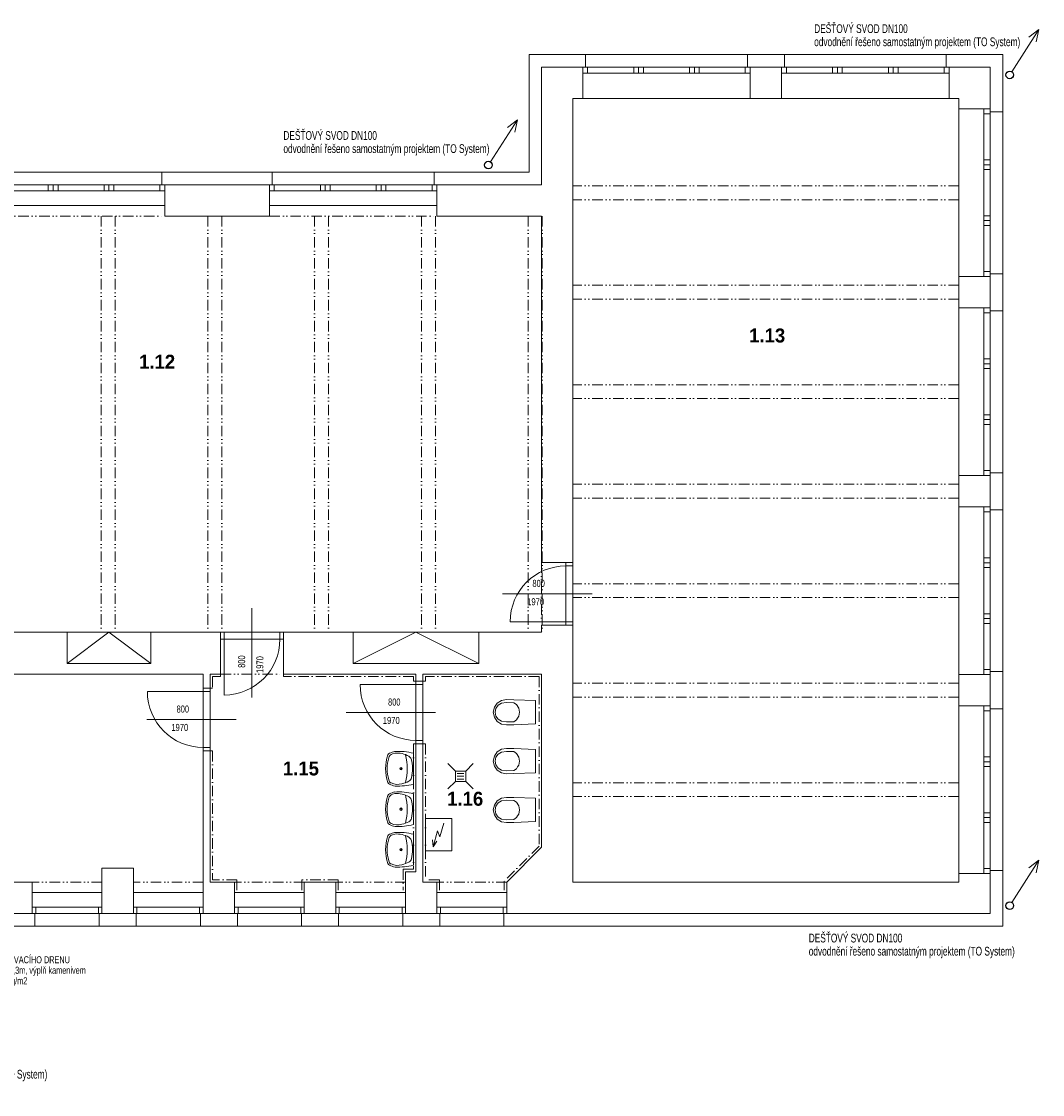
# Model space of a CAD drawing. Header units: millimetres. Extents: x -18273 to 24357, y -63097 to -43615.
# Tile 10 of 10: x 9723 to 24357, y -60189 to -44819. Entities that reach past the tile are written whole.
import ezdxf

# ---------------------------------------------------------------- set-up
doc = ezdxf.new("R2010")
doc.units = ezdxf.units.MM
doc.linetypes.add('Cerchovana_1', pattern=[250, 150, -50, 0, -50])
doc.linetypes.add('JIS_09_15', pattern=[300, 150, -50, 0, -50, 0, -50])
for name, color, linetype, lineweight in [('XR$1$1.PP - SLEPY_1', 7, 'Continuous', 25), ('XR$2$KANALIZACE_1', 7, 'Continuous', 25), ('XR$3$1.NP - SLEPY_1', 7, 'Continuous', 25)]:
    doc.layers.add(name, color=color, linetype=linetype, lineweight=lineweight)
doc.styles.add('ARIAL', font='ARIAL.TTF')
doc.styles.add('Arial Black', font='Arial Black')
doc.styles.add('ARIALNARROW', font='ARIALN.TTF')

# ---------------------------------------------------------------- blocks, each defined once
blk = doc.blocks.new('KOMPLEXNÍ OBJEKT_41')
at = {"layer": 'XR$3$1.NP - SLEPY_1', "color": 138, "linetype": 'Continuous', "lineweight": 13}
for p, q in [((11737, -47157), (11737, -46977)), ((11777, -47157), (11737, -47157))]:
    blk.add_line(p, q, dxfattribs=at)
blk = doc.blocks.new('KOMPLEXNÍ OBJEKT_43')
at = {"layer": 'XR$3$1.NP - SLEPY_1', "color": 138, "linetype": 'Continuous', "lineweight": 13}
for p, q in [((13317, -47157), (13317, -46977)), ((13277, -47157), (13317, -47157))]:
    blk.add_line(p, q, dxfattribs=at)
blk = doc.blocks.new('KOMPLEXNÍ OBJEKT_44')
at = {"layer": 'XR$3$1.NP - SLEPY_1', "color": 138, "linetype": 'Continuous', "lineweight": 13}
for p, q in [((15637, -47157), (15637, -46977)), ((15677, -47157), (15637, -47157))]:
    blk.add_line(p, q, dxfattribs=at)
blk = doc.blocks.new('KOMPLEXNÍ OBJEKT_45')
at = {"layer": 'XR$3$1.NP - SLEPY_1', "color": 138, "linetype": 'Continuous', "lineweight": 13}
for p, q in [((17807, -45472), (17807, -45292)), ((17767, -45472), (17807, -45472))]:
    blk.add_line(p, q, dxfattribs=at)
blk = doc.blocks.new('KOMPLEXNÍ OBJEKT_46')
at = {"layer": 'XR$3$1.NP - SLEPY_1', "color": 138, "linetype": 'Continuous', "lineweight": 13}
for p, q in [((20127, -45472), (20127, -45292)), ((20167, -45472), (20127, -45472))]:
    blk.add_line(p, q, dxfattribs=at)
blk = doc.blocks.new('KOMPLEXNÍ OBJEKT_47')
at = {"layer": 'XR$3$1.NP - SLEPY_1', "color": 138, "linetype": 'Continuous', "lineweight": 13}
for p, q in [((20657, -45472), (20657, -45292)), ((20617, -45472), (20657, -45472))]:
    blk.add_line(p, q, dxfattribs=at)
blk = doc.blocks.new('KOMPLEXNÍ OBJEKT_48')
at = {"layer": 'XR$3$1.NP - SLEPY_1', "color": 138, "linetype": 'Continuous', "lineweight": 13}
for p, q in [((22977, -45472), (22977, -45292)), ((23017, -45472), (22977, -45472))]:
    blk.add_line(p, q, dxfattribs=at)
blk = doc.blocks.new('KOMPLEXNÍ OBJEKT_49')
at = {"layer": 'XR$3$1.NP - SLEPY_1', "color": 138, "linetype": 'Continuous', "lineweight": 13}
for p, q in [((23607, -46072), (23607, -46112)), ((23607, -46112), (23787, -46112))]:
    blk.add_line(p, q, dxfattribs=at)
blk = doc.blocks.new('KOMPLEXNÍ OBJEKT_50')
at = {"layer": 'XR$3$1.NP - SLEPY_1', "color": 138, "linetype": 'Continuous', "lineweight": 13}
for p, q in [((23607, -48472), (23607, -48432)), ((23607, -48432), (23787, -48432))]:
    blk.add_line(p, q, dxfattribs=at)
blk = doc.blocks.new('KOMPLEXNÍ OBJEKT_51')
at = {"layer": 'XR$3$1.NP - SLEPY_1', "color": 138, "linetype": 'Continuous', "lineweight": 13}
for p, q in [((23607, -48922), (23607, -48962)), ((23607, -48962), (23787, -48962))]:
    blk.add_line(p, q, dxfattribs=at)
blk = doc.blocks.new('KOMPLEXNÍ OBJEKT_52')
at = {"layer": 'XR$3$1.NP - SLEPY_1', "color": 138, "linetype": 'Continuous', "lineweight": 13}
for p, q in [((23607, -51322), (23607, -51282)), ((23607, -51282), (23787, -51282))]:
    blk.add_line(p, q, dxfattribs=at)
blk = doc.blocks.new('KOMPLEXNÍ OBJEKT_53')
at = {"layer": 'XR$3$1.NP - SLEPY_1', "color": 138, "linetype": 'Continuous', "lineweight": 13}
for p, q in [((23607, -51772), (23607, -51812)), ((23607, -51812), (23787, -51812))]:
    blk.add_line(p, q, dxfattribs=at)
blk = doc.blocks.new('KOMPLEXNÍ OBJEKT_54')
at = {"layer": 'XR$3$1.NP - SLEPY_1', "color": 138, "linetype": 'Continuous', "lineweight": 13}
for p, q in [((23607, -54172), (23607, -54132)), ((23607, -54132), (23787, -54132))]:
    blk.add_line(p, q, dxfattribs=at)
blk = doc.blocks.new('KOMPLEXNÍ OBJEKT_55')
at = {"layer": 'XR$3$1.NP - SLEPY_1', "color": 138, "linetype": 'Continuous', "lineweight": 13}
for p, q in [((23607, -54622), (23607, -54662)), ((23607, -54662), (23787, -54662))]:
    blk.add_line(p, q, dxfattribs=at)
blk = doc.blocks.new('KOMPLEXNÍ OBJEKT_56')
at = {"layer": 'XR$3$1.NP - SLEPY_1', "color": 138, "linetype": 'Continuous', "lineweight": 13}
for p, q in [((23607, -57022), (23607, -56982)), ((23607, -56982), (23787, -56982))]:
    blk.add_line(p, q, dxfattribs=at)
blk = doc.blocks.new('KOMPLEXNÍ OBJEKT_59')
at = {"layer": 'XR$3$1.NP - SLEPY_1', "color": 138, "linetype": 'Continuous', "lineweight": 13}
for p, q in [((10877, -57597), (10837, -57597)), ((10837, -57597), (10837, -57777))]:
    blk.add_line(p, q, dxfattribs=at)
blk = doc.blocks.new('KOMPLEXNÍ OBJEKT_60')
at = {"layer": 'XR$3$1.NP - SLEPY_1', "color": 138, "linetype": 'Continuous', "lineweight": 13}
for p, q in [((9877, -57597), (9917, -57597)), ((9917, -57597), (9917, -57777))]:
    blk.add_line(p, q, dxfattribs=at)
blk = doc.blocks.new('KOMPLEXNÍ OBJEKT_61')
at = {"layer": 'XR$3$1.NP - SLEPY_1', "color": 138, "linetype": 'Continuous', "lineweight": 13}
for p, q in [((12327, -57597), (12287, -57597)), ((12287, -57597), (12287, -57777))]:
    blk.add_line(p, q, dxfattribs=at)
blk = doc.blocks.new('KOMPLEXNÍ OBJEKT_62')
at = {"layer": 'XR$3$1.NP - SLEPY_1', "color": 138, "linetype": 'Continuous', "lineweight": 13}
for p, q in [((11327, -57597), (11367, -57597)), ((11367, -57597), (11367, -57777))]:
    blk.add_line(p, q, dxfattribs=at)
blk = doc.blocks.new('KOMPLEXNÍ OBJEKT_63')
at = {"layer": 'XR$3$1.NP - SLEPY_1', "color": 138, "linetype": 'Continuous', "lineweight": 13}
for p, q in [((13777, -57597), (13737, -57597)), ((13737, -57597), (13737, -57777))]:
    blk.add_line(p, q, dxfattribs=at)
blk = doc.blocks.new('KOMPLEXNÍ OBJEKT_64')
at = {"layer": 'XR$3$1.NP - SLEPY_1', "color": 138, "linetype": 'Continuous', "lineweight": 13}
for p, q in [((12777, -57597), (12817, -57597)), ((12817, -57597), (12817, -57777))]:
    blk.add_line(p, q, dxfattribs=at)
blk = doc.blocks.new('KOMPLEXNÍ OBJEKT_65')
at = {"layer": 'XR$3$1.NP - SLEPY_1', "color": 138, "linetype": 'Continuous', "lineweight": 13}
for p, q in [((15227, -57597), (15187, -57597)), ((15187, -57597), (15187, -57777))]:
    blk.add_line(p, q, dxfattribs=at)
blk = doc.blocks.new('KOMPLEXNÍ OBJEKT_66')
at = {"layer": 'XR$3$1.NP - SLEPY_1', "color": 138, "linetype": 'Continuous', "lineweight": 13}
for p, q in [((14227, -57597), (14267, -57597)), ((14267, -57597), (14267, -57777))]:
    blk.add_line(p, q, dxfattribs=at)
blk = doc.blocks.new('KOMPLEXNÍ OBJEKT_67')
at = {"layer": 'XR$3$1.NP - SLEPY_1', "color": 138, "linetype": 'Continuous', "lineweight": 13}
for p, q in [((16677, -57597), (16637, -57597)), ((16637, -57597), (16637, -57777))]:
    blk.add_line(p, q, dxfattribs=at)
blk = doc.blocks.new('KOMPLEXNÍ OBJEKT_68')
at = {"layer": 'XR$3$1.NP - SLEPY_1', "color": 138, "linetype": 'Continuous', "lineweight": 13}
for p, q in [((15677, -57597), (15717, -57597)), ((15717, -57597), (15717, -57777))]:
    blk.add_line(p, q, dxfattribs=at)

msp = doc.modelspace()

# ---------------------------------------------------------------- linework, layer by layer
at = {"layer": 'XR$1$1.PP - SLEPY_1', "color": 138, "linetype": 'Continuous', "lineweight": 13}
for p, q in [((23787, -45292), (16997, -45292)), ((16997, -45292), (16997, -46977)), ((23787, -57777), (23787, -45292)), ((23607, -45472), (17177, -45472)), ((17177, -45472), (17177, -47157)), ((23607, -57597), (23607, -45472)), ((16997, -46977), (5337, -46977)), ((17177, -47157), (6825, -47157)), ((9169, -57597), (23607, -57597)), ((8012, -57777), (23787, -57777))]:
    msp.add_line(p, q, dxfattribs=at)
at = {"layer": 'XR$2$KANALIZACE_1', "color": 8, "linetype": 'Continuous', "lineweight": 13}
for p, q in [((23917, -45539), (24305, -44935)), ((24305, -44935), (24160, -45045)), ((24305, -44935), (24265, -45112)), ((16445, -46830), (16832, -46227)), ((16832, -46227), (16688, -46337)), ((16832, -46227), (16792, -46404)), ((23917, -57437), (24305, -56833)), ((24305, -56833), (24160, -56943)), ((24305, -56833), (24265, -57011))]:
    msp.add_line(p, q, dxfattribs=at)
at = {"layer": 'XR$2$KANALIZACE_1', "color": 8, "linetype": 'Continuous', "lineweight": 25}
for centre in [(23887, -45585), (16415, -46877), (23887, -57483)]:
    msp.add_circle(centre, 55, dxfattribs=at)
at = {"layer": 'XR$3$1.NP - SLEPY_1', "color": 138, "linetype": 'Continuous', "lineweight": 13}
for p, q in [((16997, -46977), (16997, -45292)), ((16997, -45292), (17807, -45292)), ((20127, -45292), (17807, -45292)), ((20127, -45292), (20657, -45292)), ((22977, -45292), (20657, -45292)), ((22977, -45292), (23787, -45292)), ((23787, -45292), (23787, -46112)), ((17177, -45472), (17177, -47157)), ((17767, -45472), (17177, -45472)), ((17767, -45922), (17767, -45472)), ((17767, -45472), (20167, -45472)), ((17837, -45562), (17837, -45472)), ((18497, -45562), (18497, -45472)), ((18567, -45562), (18567, -45472)), ((18637, -45562), (18637, -45472)), ((19297, -45562), (19297, -45472)), ((19367, -45562), (19367, -45472)), ((19437, -45562), (19437, -45472)), ((20097, -45562), (20097, -45472)), ((20167, -45922), (20167, -45472)), ((20617, -45472), (20167, -45472)), ((20617, -45922), (20617, -45472)), ((20617, -45472), (23017, -45472)), ((20687, -45562), (20687, -45472)), ((21347, -45562), (21347, -45472)), ((21417, -45562), (21417, -45472)), ((21487, -45562), (21487, -45472)), ((22147, -45562), (22147, -45472)), ((22217, -45562), (22217, -45472)), ((22287, -45562), (22287, -45472)), ((22947, -45562), (22947, -45472)), ((23607, -45472), (23017, -45472)), ((23017, -45922), (23017, -45472)), ((23607, -45472), (23607, -46072)), ((17767, -45562), (20167, -45562)), ((20617, -45562), (23017, -45562)), ((17627, -45922), (17627, -52567)), ((17767, -45922), (17627, -45922)), ((17767, -45922), (20167, -45922)), ((20617, -45922), (20167, -45922)), ((20617, -45922), (23017, -45922)), ((23157, -45922), (23017, -45922)), ((23157, -45922), (23157, -46072)), ((23157, -46072), (23607, -46072)), ((23157, -46072), (23157, -48472)), ((23517, -46072), (23517, -48472)), ((23607, -46072), (23607, -48472)), ((23517, -46142), (23607, -46142)), ((23787, -48432), (23787, -46112)), ((23517, -46802), (23607, -46802)), ((23517, -46872), (23607, -46872)), ((11737, -46977), (9417, -46977)), ((11737, -46977), (13317, -46977)), ((15637, -46977), (13317, -46977)), ((15637, -46977), (16997, -46977)), ((23517, -46942), (23607, -46942)), ((9377, -47157), (11777, -47157)), ((10107, -47247), (10107, -47157)), ((10177, -47247), (10177, -47157)), ((10247, -47247), (10247, -47157)), ((10907, -47247), (10907, -47157)), ((10977, -47247), (10977, -47157)), ((11047, -47247), (11047, -47157)), ((11707, -47247), (11707, -47157)), ((11777, -47157), (11777, -47607)), ((13277, -47157), (11777, -47157)), ((13277, -47157), (13277, -47607)), ((13277, -47607), (13277, -47157)), ((13277, -47157), (15677, -47157)), ((13347, -47247), (13347, -47157)), ((14007, -47247), (14007, -47157)), ((14077, -47247), (14077, -47157)), ((14147, -47247), (14147, -47157)), ((14807, -47247), (14807, -47157)), ((14877, -47247), (14877, -47157)), ((14947, -47247), (14947, -47157)), ((15607, -47247), (15607, -47157)), ((17177, -47157), (15677, -47157)), ((15677, -47157), (15677, -47607)), ((15677, -47607), (15677, -47157)), ((9377, -47247), (11777, -47247)), ((13277, -47247), (15677, -47247)), ((9377, -47457), (11777, -47457)), ((13277, -47457), (15677, -47457)), ((13277, -47607), (11777, -47607)), ((17177, -47607), (15677, -47607)), ((17177, -47607), (17177, -52567)), ((23517, -47602), (23607, -47602)), ((23517, -47672), (23607, -47672)), ((23517, -47742), (23607, -47742)), ((23517, -48402), (23607, -48402)), ((23157, -48472), (23607, -48472)), ((23157, -48472), (23157, -48922)), ((23607, -48472), (23607, -48922)), ((23787, -48432), (23787, -48962)), ((23157, -48922), (23607, -48922)), ((23157, -48922), (23157, -51322)), ((23517, -48922), (23517, -51322)), ((23517, -48992), (23607, -48992)), ((23607, -48922), (23607, -51322)), ((23787, -51282), (23787, -48962)), ((23517, -49652), (23607, -49652)), ((23517, -49722), (23607, -49722)), ((23517, -49792), (23607, -49792)), ((23517, -50452), (23607, -50452)), ((23517, -50522), (23607, -50522)), ((23517, -50592), (23607, -50592)), ((23157, -51322), (23607, -51322)), ((23157, -51322), (23157, -51772)), ((23517, -51252), (23607, -51252)), ((23607, -51322), (23607, -51772)), ((23787, -51282), (23787, -51812)), ((23157, -51772), (23607, -51772)), ((23157, -51772), (23157, -54172)), ((23517, -51772), (23517, -54172)), ((23607, -51772), (23607, -54172)), ((23517, -51842), (23607, -51842)), ((23787, -54132), (23787, -51812)), ((23517, -52502), (23607, -52502)), ((17177, -52567), (17627, -52567)), ((17527, -52567), (17527, -53467)), ((17527, -52617), (17627, -52617)), ((17627, -52567), (17627, -53467)), ((23517, -52572), (23607, -52572)), ((23517, -52642), (23607, -52642)), ((17900, -53017), (16619, -53017)), ((13027, -53223), (13027, -54504)), ((23517, -53302), (23607, -53302)), ((17527, -53417), (16727, -53417)), ((17177, -53467), (17627, -53467)), ((17177, -53467), (17177, -53567)), ((17527, -53417), (17627, -53417)), ((17627, -53467), (17627, -57147)), ((23517, -53372), (23607, -53372)), ((23517, -53442), (23607, -53442)), ((10377, -53567), (9377, -53567)), ((10377, -54017), (10377, -53567)), ((10377, -53567), (11577, -53567)), ((10377, -54017), (10977, -53567)), ((10977, -53567), (11577, -54017)), ((12577, -53567), (11577, -53567)), ((11577, -54017), (11577, -53567)), ((12577, -54167), (12577, -53567)), ((12577, -53567), (13477, -53567)), ((12627, -53667), (12627, -53567)), ((13427, -53667), (13427, -53567)), ((14477, -53567), (13477, -53567)), ((13477, -54167), (13477, -53567)), ((14477, -54017), (14477, -53567)), ((14477, -53567), (16277, -53567)), ((14477, -54017), (15377, -53567)), ((15377, -53567), (16277, -54017)), ((17177, -53567), (16277, -53567)), ((16277, -54017), (16277, -53567)), ((12577, -53667), (13477, -53667)), ((12627, -53667), (12627, -54467)), ((11577, -54017), (10377, -54017)), ((16277, -54017), (14477, -54017)), ((12327, -54167), (9377, -54167)), ((12327, -54167), (12327, -54367)), ((12577, -54167), (12427, -54167)), ((12427, -54167), (12427, -54367)), ((12577, -54167), (12577, -54202)), ((15377, -54167), (13477, -54167)), ((13477, -54202), (13477, -54167)), ((15377, -54167), (15377, -54267)), ((17177, -54167), (15477, -54167)), ((15477, -54167), (15477, -54267)), ((17177, -54167), (17177, -56647)), ((23157, -54172), (23607, -54172)), ((23157, -54172), (23157, -54622)), ((23517, -54102), (23607, -54102)), ((23607, -54172), (23607, -54622)), ((23787, -54132), (23787, -54662)), ((12427, -54367), (12327, -54367)), ((12327, -55267), (12327, -54367)), ((12427, -55267), (12427, -54367)), ((12427, -54367), (12462, -54367)), ((15377, -54317), (14577, -54317)), ((15377, -54267), (15342, -54267)), ((15477, -54267), (15377, -54267)), ((15377, -55167), (15377, -54267)), ((15477, -54317), (15377, -54317)), ((15477, -55167), (15477, -54267)), ((15477, -54267), (15512, -54267)), ((12327, -54417), (11527, -54417)), ((12427, -54417), (12327, -54417)), ((16542, -54582), (16604, -54544)), ((16604, -54544), (16676, -54533)), ((16676, -54533), (16778, -54534)), ((16778, -54534), (17090, -54546)), ((17090, -54546), (17090, -54879)), ((16485, -54713), (16500, -54642)), ((16500, -54784), (16485, -54713)), ((16500, -54642), (16542, -54582)), ((16511, -54713), (16522, -54658)), ((16522, -54768), (16511, -54713)), ((16522, -54658), (16554, -54612)), ((16554, -54612), (16602, -54583)), ((16602, -54583), (16675, -54574)), ((16675, -54574), (16778, -54577)), ((16778, -54577), (16818, -54603)), ((16818, -54603), (16850, -54655)), ((16850, -54655), (16860, -54713)), ((16860, -54713), (16850, -54771)), ((23157, -54622), (23607, -54622)), ((23157, -54622), (23157, -57022)), ((23517, -54622), (23517, -57022)), ((23517, -54692), (23607, -54692)), ((23607, -54622), (23607, -57022)), ((23787, -56982), (23787, -54662)), ((12800, -54817), (11519, -54817)), ((15656, -54717), (14375, -54717)), ((16542, -54844), (16500, -54784)), ((16554, -54814), (16522, -54768)), ((16604, -54882), (16542, -54844)), ((16602, -54843), (16554, -54814)), ((16675, -54852), (16602, -54843)), ((16778, -54849), (16675, -54852)), ((16818, -54823), (16778, -54849)), ((16833, -54796), (16818, -54823)), ((16850, -54771), (16833, -54796)), ((16676, -54893), (16604, -54882)), ((16778, -54892), (16676, -54893)), ((17090, -54879), (16778, -54892)), ((15377, -55167), (15342, -55167)), ((15477, -55117), (15377, -55117)), ((15477, -55167), (15377, -55167)), ((15377, -55167), (15377, -56997)), ((15477, -55167), (15477, -57147)), ((15477, -55167), (15512, -55167)), ((12427, -55217), (12327, -55217)), ((12427, -55267), (12327, -55267)), ((12327, -55267), (12327, -57597)), ((12427, -55267), (12427, -57147)), ((12427, -55267), (12462, -55267)), ((15074, -55298), (15040, -55308)), ((15342, -55743), (15342, -55301)), ((16500, -55342), (16542, -55282)), ((16522, -55358), (16554, -55312)), ((16542, -55282), (16604, -55244)), ((16554, -55312), (16602, -55283)), ((16602, -55283), (16675, -55274)), ((16604, -55244), (16676, -55233)), ((16675, -55274), (16778, -55277)), ((16676, -55233), (16778, -55234)), ((16778, -55234), (17090, -55246)), ((16778, -55277), (16818, -55303)), ((16818, -55303), (16850, -55355)), ((17090, -55246), (17090, -55579)), ((15275, -55343), (15273, -55342)), ((15942, -55555), (15835, -55448)), ((16092, -55555), (16199, -55448)), ((16485, -55413), (16500, -55342)), ((16500, -55484), (16485, -55413)), ((16511, -55413), (16522, -55358)), ((16522, -55468), (16511, -55413)), ((16554, -55514), (16522, -55468)), ((16850, -55471), (16833, -55496)), ((16850, -55355), (16860, -55413)), ((16860, -55413), (16850, -55471)), ((23517, -55352), (23607, -55352)), ((23517, -55422), (23607, -55422)), ((15969, -55590), (16065, -55590)), ((15969, -55630), (16065, -55630)), ((16542, -55544), (16500, -55484)), ((16604, -55582), (16542, -55544)), ((16602, -55543), (16554, -55514)), ((16675, -55552), (16602, -55543)), ((16676, -55593), (16604, -55582)), ((16778, -55549), (16675, -55552)), ((16778, -55592), (16676, -55593)), ((16818, -55523), (16778, -55549)), ((17090, -55579), (16778, -55592)), ((16833, -55496), (16818, -55523)), ((23517, -55492), (23607, -55492)), ((15835, -55812), (15942, -55705)), ((15969, -55670), (16065, -55670)), ((16199, -55812), (16092, -55705)), ((15074, -55878), (15040, -55888)), ((15275, -55923), (15273, -55922)), ((15342, -56323), (15342, -55881)), ((16542, -55982), (16604, -55944)), ((16604, -55944), (16676, -55933)), ((16676, -55933), (16778, -55934)), ((16778, -55934), (17090, -55946)), ((16485, -56113), (16500, -56042)), ((16500, -56042), (16542, -55982)), ((16511, -56113), (16522, -56058)), ((16522, -56058), (16554, -56012)), ((16554, -56012), (16602, -55983)), ((16602, -55983), (16675, -55974)), ((16675, -55974), (16778, -55977)), ((16778, -55977), (16818, -56003)), ((16818, -56003), (16850, -56055)), ((16850, -56055), (16860, -56113)), ((17090, -55946), (17090, -56279)), ((16500, -56184), (16485, -56113)), ((16542, -56244), (16500, -56184)), ((16522, -56168), (16511, -56113)), ((16554, -56214), (16522, -56168)), ((16604, -56282), (16542, -56244)), ((16602, -56243), (16554, -56214)), ((16675, -56252), (16602, -56243)), ((16778, -56249), (16675, -56252)), ((16818, -56223), (16778, -56249)), ((16833, -56196), (16818, -56223)), ((16850, -56171), (16833, -56196)), ((16860, -56113), (16850, -56171)), ((23517, -56152), (23607, -56152)), ((23517, -56222), (23607, -56222)), ((15777, -56302), (15718, -56496)), ((16676, -56293), (16604, -56282)), ((16778, -56292), (16676, -56293)), ((17090, -56279), (16778, -56292)), ((23517, -56292), (23607, -56292)), ((15074, -56458), (15040, -56468)), ((15275, -56503), (15273, -56502)), ((15342, -56903), (15342, -56461)), ((15621, -56641), (15614, -56543)), ((15684, -56414), (15621, -56641)), ((15718, -56496), (15684, -56414)), ((15621, -56641), (15677, -56561)), ((17177, -56647), (16677, -57147)), ((11327, -56947), (10877, -56947)), ((10877, -56947), (10877, -57597)), ((11327, -56947), (11327, -57597)), ((15227, -56997), (15227, -57147)), ((15377, -56997), (15227, -56997)), ((23517, -56952), (23607, -56952)), ((23787, -56982), (23787, -57777)), ((9877, -57147), (9427, -57147)), ((9877, -57147), (9877, -57597)), ((12777, -57147), (12427, -57147)), ((12777, -57147), (12777, -57597)), ((14227, -57147), (13777, -57147)), ((13777, -57147), (13777, -57597)), ((14227, -57147), (14227, -57597)), ((15227, -57147), (15227, -57597)), ((15677, -57147), (15477, -57147)), ((15677, -57147), (15677, -57597)), ((16677, -57147), (16677, -57597)), ((23157, -57147), (17627, -57147)), ((23157, -57022), (23157, -57147)), ((23157, -57022), (23607, -57022)), ((23607, -57022), (23607, -57597)), ((10877, -57297), (9877, -57297)), ((12327, -57297), (11327, -57297)), ((13777, -57297), (12777, -57297)), ((15227, -57297), (14227, -57297)), ((16677, -57297), (15677, -57297)), ((9877, -57597), (9427, -57597)), ((10877, -57507), (9877, -57507)), ((10877, -57597), (9877, -57597)), ((9927, -57507), (9927, -57597)), ((10827, -57507), (10827, -57597)), ((11327, -57597), (10877, -57597)), ((12327, -57507), (11327, -57507)), ((12327, -57597), (11327, -57597)), ((11377, -57507), (11377, -57597)), ((12277, -57507), (12277, -57597)), ((12777, -57597), (12327, -57597)), ((13777, -57507), (12777, -57507)), ((13777, -57597), (12777, -57597)), ((12827, -57507), (12827, -57597)), ((13727, -57507), (13727, -57597)), ((14227, -57597), (13777, -57597)), ((15227, -57507), (14227, -57507)), ((15227, -57597), (14227, -57597)), ((14277, -57507), (14277, -57597)), ((15177, -57507), (15177, -57597)), ((15677, -57597), (15227, -57597)), ((16677, -57507), (15677, -57507)), ((16677, -57597), (15677, -57597)), ((15727, -57507), (15727, -57597)), ((16627, -57507), (16627, -57597)), ((23607, -57597), (16677, -57597)), ((9917, -57777), (9387, -57777)), ((9917, -57777), (10837, -57777)), ((11367, -57777), (10837, -57777)), ((11367, -57777), (12287, -57777)), ((12817, -57777), (12287, -57777)), ((12817, -57777), (13737, -57777)), ((14267, -57777), (13737, -57777)), ((14267, -57777), (15187, -57777)), ((15717, -57777), (15187, -57777)), ((15717, -57777), (16637, -57777)), ((23787, -57777), (16637, -57777))]:
    msp.add_line(p, q, dxfattribs=at)
at = {"layer": 'XR$3$1.NP - SLEPY_1', "color": 138, "linetype": 'JIS_09_15', "lineweight": 13}
for p, q in [((23157, -47172), (17627, -47172)), ((23157, -47372), (17627, -47372)), ((9377, -47607), (11777, -47607)), ((10865, -47607), (10865, -53567)), ((11065, -47607), (11065, -53567)), ((12395, -47607), (12395, -53567)), ((12595, -47607), (12595, -53567)), ((13277, -47607), (15677, -47607)), ((13925, -47607), (13925, -53567)), ((14125, -47607), (14125, -53567)), ((15455, -47607), (15455, -53567)), ((15655, -47607), (15655, -53567)), ((16985, -47607), (16985, -53567)), ((17185, -47607), (17185, -53567)), ((23157, -48597), (17627, -48597)), ((23157, -48797), (17627, -48797)), ((23157, -50022), (17627, -50022)), ((23157, -50222), (17627, -50222)), ((23157, -51448), (17627, -51448)), ((23157, -51648), (17627, -51648)), ((17177, -52567), (17177, -53467)), ((23157, -52872), (17627, -52872)), ((23157, -53072), (17627, -53072)), ((12577, -54167), (13477, -54167)), ((23157, -54297), (17627, -54297)), ((23157, -54497), (17627, -54497)), ((23157, -55722), (17627, -55722)), ((23157, -55922), (17627, -55922)), ((10877, -57147), (9877, -57147)), ((12327, -57147), (11327, -57147)), ((13777, -57147), (12777, -57147)), ((15227, -57147), (14227, -57147)), ((16677, -57147), (15677, -57147))]:
    msp.add_line(p, q, dxfattribs=at)
at = {"layer": 'XR$3$1.NP - SLEPY_1', "color": 138, "linetype": 'Cerchovana_1', "lineweight": 13}
for p, q in [((12577, -54202), (12462, -54202)), ((12462, -54202), (12462, -54367)), ((15342, -54202), (13477, -54202)), ((15342, -54202), (15342, -54267)), ((15512, -54202), (15512, -54267)), ((17142, -54202), (15512, -54202)), ((17142, -54202), (17142, -56632)), ((15342, -55167), (15342, -56962)), ((15512, -55167), (15512, -57112)), ((12462, -55267), (12462, -57112)), ((17142, -56632), (16642, -57132)), ((15192, -56962), (15192, -57262)), ((15342, -56962), (15192, -56962)), ((12812, -57112), (12462, -57112)), ((12812, -57112), (12812, -57262)), ((13742, -57112), (13742, -57262)), ((14262, -57112), (13742, -57112)), ((14262, -57112), (14262, -57262)), ((15712, -57112), (15512, -57112)), ((15712, -57112), (15712, -57262)), ((16642, -57132), (16642, -57262))]:
    msp.add_line(p, q, dxfattribs=at)
at = {"layer": 'XR$3$1.NP - SLEPY_1', "color": 138, "linetype": 'Continuous', "lineweight": 13}
for points in [[(15942, -55705), (16092, -55705), (16092, -55555), (15942, -55555), (15942, -55705)], [(15889, -56696), (15512, -56696), (15512, -56237), (15889, -56237), (15889, -56696)]]:
    msp.add_lwpolyline(points, close=True, dxfattribs=at)
for centre, radius in [((23887, -45585), 55), ((16414, -46877), 55), ((16415, -46877), 55), ((15163, -55522), 18.4), ((15163, -55522), 12.5), ((15163, -56102), 18.4), ((15163, -56102), 12.5), ((15163, -56682), 18.4), ((15163, -56682), 12.5), ((23887, -57483), 55)]:
    msp.add_circle(centre, radius, dxfattribs=at)
for centre, radius, start, end in [((17527, -53417), 800, 90, 180), ((12627, -53667), 800, 270, 0), ((15377, -54317), 800, 180, 270), ((12327, -54417), 800, 180, 270), ((15555, -55522), 613, 161.2341, 198.7659), ((15009, -55336), 36, 106.6239, 161.6809), ((15056, -55374), 67.5, 103.6105, 172.4073), ((15131, -55553), 284, 102.1232, 117.6907), ((15125, -56152), 878, 75.7096, 93.5342), ((15096, -55670), 373, 61.5929, 93.2847), ((14446, -55522), 806, 345.713, 14.287), ((15501, -55522), 536, 162.9374, 197.0626), ((15242, -55407), 72.1, 19.994, 62.8178), ((14745, -55523), 582, 347.2183, 13.985), ((15009, -55708), 36, 198.3423, 253.3538), ((15043, -55677), 54.3, 182.9143, 247.07), ((15131, -55491), 284, 242.3097, 259.0023), ((15113, -55536), 211, 244.3771, 287.5124), ((15119, -54856), 915, 267.3422, 284.1121), ((15037, -55217), 539, 285.0131, 295.9551), ((15241, -55635), 73.8, 295.8836, 346.6634), ((15555, -56102), 613, 161.2341, 198.7659), ((15009, -55916), 36, 106.6239, 161.6809), ((15056, -55954), 67.5, 103.6105, 172.4073), ((15131, -56133), 284, 102.1232, 117.6907), ((15125, -56732), 878, 75.7096, 93.5342), ((15096, -56250), 373, 61.5929, 93.2847), ((14446, -56102), 806, 345.713, 14.287), ((15242, -55987), 72.1, 19.994, 62.8178), ((15501, -56102), 536, 162.9374, 197.0626), ((14745, -56103), 582, 347.2183, 13.985), ((15241, -56215), 73.8, 295.8836, 346.6634), ((15009, -56288), 36, 198.3423, 253.3538), ((15043, -56257), 54.3, 182.9143, 247.07), ((15131, -56071), 284, 242.3097, 259.0023), ((15113, -56116), 211, 244.3771, 287.5124), ((15119, -55436), 915, 267.3422, 284.1121), ((15037, -55797), 539, 285.0131, 295.9551), ((15555, -56682), 613, 161.2341, 198.7659), ((15501, -56682), 536, 162.9374, 197.0626), ((15009, -56496), 36, 106.6239, 161.6809), ((15056, -56534), 67.5, 103.6105, 172.4073), ((15131, -56713), 284, 102.1232, 117.6907), ((15125, -57312), 878, 75.7096, 93.5342), ((15096, -56830), 373, 61.5929, 93.2847), ((14446, -56682), 806, 345.713, 14.287), ((15242, -56567), 72.1, 19.994, 62.8178), ((14745, -56683), 582, 347.2183, 13.985), ((15043, -56837), 54.3, 182.9143, 247.07), ((15037, -56377), 539, 285.0131, 295.9551), ((15241, -56795), 73.8, 295.8836, 346.6634), ((15009, -56868), 36, 198.3423, 253.3538), ((15131, -56651), 284, 242.3097, 259.0023), ((15113, -56696), 211, 244.3771, 287.5124), ((15119, -56016), 915, 267.3422, 284.1121)]:
    msp.add_arc(centre, radius, start, end, dxfattribs=at)

# ---------------------------------------------------------------- block references
for name in ['KOMPLEXNÍ OBJEKT_45', 'KOMPLEXNÍ OBJEKT_46', 'KOMPLEXNÍ OBJEKT_47', 'KOMPLEXNÍ OBJEKT_48', 'KOMPLEXNÍ OBJEKT_49', 'KOMPLEXNÍ OBJEKT_41', 'KOMPLEXNÍ OBJEKT_43', 'KOMPLEXNÍ OBJEKT_44', 'KOMPLEXNÍ OBJEKT_50', 'KOMPLEXNÍ OBJEKT_51', 'KOMPLEXNÍ OBJEKT_52', 'KOMPLEXNÍ OBJEKT_53', 'KOMPLEXNÍ OBJEKT_54', 'KOMPLEXNÍ OBJEKT_55', 'KOMPLEXNÍ OBJEKT_56', 'KOMPLEXNÍ OBJEKT_60', 'KOMPLEXNÍ OBJEKT_59', 'KOMPLEXNÍ OBJEKT_62', 'KOMPLEXNÍ OBJEKT_61', 'KOMPLEXNÍ OBJEKT_64', 'KOMPLEXNÍ OBJEKT_63', 'KOMPLEXNÍ OBJEKT_66', 'KOMPLEXNÍ OBJEKT_65', 'KOMPLEXNÍ OBJEKT_68', 'KOMPLEXNÍ OBJEKT_67']:
    msp.add_blockref(name, (0, 0), dxfattribs=at)

# ---------------------------------------------------------------- texts
at = {"layer": 'XR$2$KANALIZACE_1', "color": 7, "linetype": 'Continuous', "lineweight": 13, "char_height": 125, "width": 3561.55, "attachment_point": 1, "line_spacing_factor": 0.903614, "style": 'ARIALNARROW'}
for insert in [(21084, -44860), (13477, -46390), (21006, -57885), (7141, -59647)]:
    msp.add_mtext('\\W0.83;DEŠŤOVÝ SVOD DN100\\Podvodnění řešeno samostatným projektem (TO System)', dxfattribs=dict(at, insert=insert))
at = {"layer": 'XR$2$KANALIZACE_1', "color": 7, "linetype": 'Continuous', "lineweight": 18, "insert": (8526, -58208), "char_height": 100, "width": 2165.09, "attachment_point": 1, "rotation": 360, "line_spacing_factor": 0.903614, "style": 'ARIAL'}
msp.add_mtext('\\A1;{\\fArial|i0|b0;\\H100.000000;\\W0.750000;\\C7;SVEDENO DO VSAKOVACÍHO DRENU}\\P{\\fArial|i0|b0;\\H100.000000;\\W0.750000;\\C7;délka drenu 1,0m, pr. 0,3m, výplň kamenivem}\\P{\\fArial|i0|b0;\\H100.000000;\\W0.750000;\\C7;obaleno geotextilií 300g/m2}\\P', dxfattribs=at)
at = {"layer": 'XR$3$1.NP - SLEPY_1', "color": 138, "linetype": 'Continuous', "lineweight": 35, "char_height": 200, "width": 627.78, "attachment_point": 1, "style": 'Arial Black'}
for s, insert in [('\\W0.83;1.13', (20152, -49217)), ('\\W0.83;1.12', (11409, -49593)), ('\\W0.83;1.15', (13470, -55419)), ('\\W0.83;1.16', (15824, -55852))]:
    msp.add_mtext(s, dxfattribs=dict(at, insert=insert))
at = {"layer": 'XR$3$1.NP - SLEPY_1', "color": 138, "linetype": 'Continuous', "lineweight": 18, "char_height": 100, "attachment_point": 5, "style": 'ARIALNARROW'}
for s, insert, width in [('\\W0.93;800', (17135, -52868), 225.55), ('\\W0.95;1970', (17092, -53131), 295.66), ('\\W0.93;800', (15066, -54568), 225.55), ('\\W0.93;800', (12035, -54668), 225.55), ('\\W0.95;1970', (15023, -54831), 295.66), ('\\W0.95;1970', (11992, -54931), 295.66)]:
    msp.add_mtext(s, dxfattribs=dict(at, insert=insert, width=width))
at = {"layer": 'XR$3$1.NP - SLEPY_1', "color": 138, "linetype": 'Continuous', "lineweight": 18, "char_height": 100, "attachment_point": 5, "rotation": 90, "style": 'ARIALNARROW'}
for s, insert, width in [('\\W0.93;800', (12879, -53988), 225.55), ('\\W0.95;1970', (13141, -54031), 295.66)]:
    msp.add_mtext(s, dxfattribs=dict(at, insert=insert, width=width))

doc.saveas('drawing.dxf')
